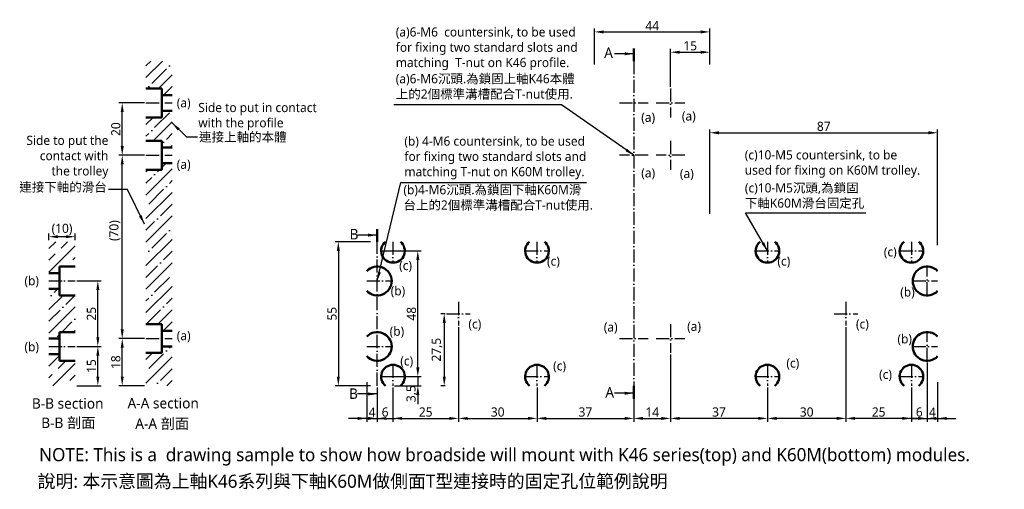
# Model space of a CAD drawing. Header units: millimetres. Extents: x 348 to 724, y 221 to 400.
import ezdxf

# ---------------------------------------------------------------- set-up
doc = ezdxf.new("R2010")
doc.units = ezdxf.units.MM
doc.linetypes.add('中心線5', pattern=[7.2, 5, -1, 0.2, -1])
doc.layers.add('中心線', color=5, linetype='中心線5', plot=False)
doc.layers.add('標註線', color=3, linetype='Continuous', plot=False)
doc.layers.add('外框線', color=7, linetype='Continuous', lineweight=50, plot=False)
doc.styles.get("Standard").update_dxf_attribs({"font": 'msjh.ttf'})
doc.dimstyles.new('ISO-25', dxfattribs={"dimtxt": 3.5, "dimasz": 3.5, "dimexe": 1.25, "dimexo": 0.625, "dimtad": 1, "dimdec": 8, "dimtxsty": 'Standard', "dimcen": 2.5, "dimadec": 0, "dimazin": 0, "dimtfac": 1, "dimtdec": 8, "dimtmove": 0, "dimatfit": 3, "dimfxl": 0, "dimarcsym": 0})

# ---------------------------------------------------------------- blocks, each defined once
blk = doc.blocks.new('*D1')
at = {"layer": 'Defpoints', "color": 0}
for p in [(369.25, 275.63), (377.93, 275.63), (369.25, 260.63)]:
    blk.add_point(p, dxfattribs=at)
at = {"layer": '標註線', "color": 0, "lineweight": -2}
for p, q in [((369.87, 275.63), (379.18, 275.63)), ((377.93, 264.13), (377.93, 272.13)), ((369.87, 260.63), (379.18, 260.63))]:
    blk.add_line(p, q, dxfattribs=at)
at = {"layer": '標註線', "color": 0}
for points in [[(377.35, 272.13), (378.51, 272.13), (377.93, 275.63)], [(377.35, 264.13), (378.51, 264.13), (377.93, 260.63)]]:
    blk.add_solid(points, dxfattribs=at)
at = {"layer": '標註線', "color": 0, "insert": (375.49, 268.13), "char_height": 3.5, "attachment_point": 5, "rotation": 90}
blk.add_mtext('15', dxfattribs=at)
blk = doc.blocks.new('*D2')
at = {"layer": 'Defpoints', "color": 0}
for p in [(369.25, 300.63), (377.93, 300.63), (369.25, 275.63)]:
    blk.add_point(p, dxfattribs=at)
at = {"layer": '標註線', "color": 0, "lineweight": -2}
for p, q in [((369.87, 300.63), (379.18, 300.63)), ((377.93, 279.13), (377.93, 297.13)), ((369.87, 275.63), (379.18, 275.63))]:
    blk.add_line(p, q, dxfattribs=at)
at = {"layer": '標註線', "color": 0}
for points in [[(377.35, 297.13), (378.51, 297.13), (377.93, 300.63)], [(377.35, 279.13), (378.51, 279.13), (377.93, 275.63)]]:
    blk.add_solid(points, dxfattribs=at)
at = {"layer": '標註線', "color": 0, "insert": (375.5, 288.13), "char_height": 3.5, "attachment_point": 5, "rotation": 90}
blk.add_mtext('25', dxfattribs=at)
blk = doc.blocks.new('*D3')
at = {"layer": 'Defpoints', "color": 0}
for p in [(359.25, 317.55), (359.25, 315.63), (369.25, 315.63)]:
    blk.add_point(p, dxfattribs=at)
at = {"layer": '標註線', "color": 0, "lineweight": -2}
for p, q in [((359.25, 316.26), (359.25, 318.8)), ((365.75, 317.55), (362.75, 317.55)), ((369.25, 316.26), (369.25, 318.8))]:
    blk.add_line(p, q, dxfattribs=at)
at = {"layer": '標註線', "color": 0}
for points in [[(362.75, 318.13), (362.75, 316.96), (359.25, 317.55)], [(365.75, 318.13), (365.75, 316.96), (369.25, 317.55)]]:
    blk.add_solid(points, dxfattribs=at)
at = {"layer": '標註線', "color": 0, "insert": (364.25, 320.36), "char_height": 3.5, "attachment_point": 5}
blk.add_mtext('(10)', dxfattribs=at)
blk = doc.blocks.new('*D4')
at = {"layer": 'Defpoints', "color": 0}
for p in [(482.65, 315.63), (469.78, 260.63), (482.65, 260.63)]:
    blk.add_point(p, dxfattribs=at)
at = {"layer": '標註線', "color": 0, "lineweight": -2}
for p, q in [((482.02, 315.63), (468.53, 315.63)), ((469.78, 312.13), (469.78, 264.13)), ((482.02, 260.63), (468.53, 260.63))]:
    blk.add_line(p, q, dxfattribs=at)
at = {"layer": '標註線', "color": 0}
for points in [[(469.19, 312.13), (470.36, 312.13), (469.78, 315.63)], [(469.19, 264.13), (470.36, 264.13), (469.78, 260.63)]]:
    blk.add_solid(points, dxfattribs=at)
at = {"layer": '標註線', "color": 0, "insert": (467.37, 288.13), "char_height": 3.5, "attachment_point": 5, "rotation": 90}
blk.add_mtext('55', dxfattribs=at)
blk = doc.blocks.new('*D5')
at = {"layer": 'Defpoints', "color": 0}
for p in [(480.65, 262.63), (484.65, 260.63), (484.65, 248.15)]:
    blk.add_point(p, dxfattribs=at)
at = {"layer": '標註線', "color": 0, "lineweight": -2}
for p, q in [((480.65, 262.01), (480.65, 246.9)), ((484.65, 260.01), (484.65, 246.9)), ((477.15, 248.15), (473.65, 248.15)), ((480.65, 248.15), (484.65, 248.15)), ((488.15, 248.15), (491.65, 248.15))]:
    blk.add_line(p, q, dxfattribs=at)
at = {"layer": '標註線', "color": 0}
for points in [[(477.15, 248.73), (477.15, 247.57), (480.65, 248.15)], [(488.15, 248.73), (488.15, 247.57), (484.65, 248.15)]]:
    blk.add_solid(points, dxfattribs=at)
at = {"layer": '標註線', "color": 0, "insert": (482.65, 250.53), "char_height": 3.5, "attachment_point": 5}
blk.add_mtext('4', dxfattribs=at)
blk = doc.blocks.new('*D6')
at = {"layer": 'Defpoints', "color": 0}
for p in [(698.65, 357.25), (611.65, 325.63), (698.65, 313.63)]:
    blk.add_point(p, dxfattribs=at)
at = {"layer": '標註線', "color": 0, "lineweight": -2}
for p, q in [((611.65, 326.26), (611.65, 358.5)), ((615.15, 357.25), (695.15, 357.25)), ((698.65, 314.26), (698.65, 358.5))]:
    blk.add_line(p, q, dxfattribs=at)
at = {"layer": '標註線', "color": 0}
for points in [[(615.15, 357.83), (615.15, 356.66), (611.65, 357.25)], [(695.15, 357.83), (695.15, 356.66), (698.65, 357.25)]]:
    blk.add_solid(points, dxfattribs=at)
at = {"layer": '標註線', "color": 0, "insert": (655.15, 359.68), "char_height": 3.5, "attachment_point": 5}
blk.add_mtext('87', dxfattribs=at)
blk = doc.blocks.new('*D7')
at = {"layer": 'Defpoints', "color": 0}
for p in [(582.65, 260.63), (596.65, 260.63), (596.65, 248.15)]:
    blk.add_point(p, dxfattribs=at)
at = {"layer": '標註線', "color": 0, "lineweight": -2}
for p, q in [((582.65, 260.01), (582.65, 246.9)), ((596.65, 260.01), (596.65, 246.9)), ((586.15, 248.15), (593.15, 248.15))]:
    blk.add_line(p, q, dxfattribs=at)
at = {"layer": '標註線', "color": 0}
for points in [[(586.15, 248.73), (586.15, 247.57), (582.65, 248.15)], [(593.15, 248.73), (593.15, 247.57), (596.65, 248.15)]]:
    blk.add_solid(points, dxfattribs=at)
at = {"layer": '標註線', "color": 0, "insert": (589.65, 250.57), "char_height": 3.5, "attachment_point": 5}
blk.add_mtext('14', dxfattribs=at)
blk = doc.blocks.new('*D8')
at = {"layer": 'Defpoints', "color": 0}
for p in [(694.65, 270.13), (698.65, 262.63), (698.65, 248.15)]:
    blk.add_point(p, dxfattribs=at)
at = {"layer": '標註線', "color": 0, "lineweight": -2}
for p, q in [((694.65, 269.51), (694.65, 246.9)), ((698.65, 262.01), (698.65, 246.9)), ((691.15, 248.15), (687.65, 248.15)), ((694.65, 248.15), (698.65, 248.15)), ((702.15, 248.15), (705.65, 248.15))]:
    blk.add_line(p, q, dxfattribs=at)
at = {"layer": '標註線', "color": 0}
for points in [[(691.15, 248.73), (691.15, 247.57), (694.65, 248.15)], [(702.15, 248.73), (702.15, 247.57), (698.65, 248.15)]]:
    blk.add_solid(points, dxfattribs=at)
at = {"layer": '標註線', "color": 0, "insert": (696.65, 250.53), "char_height": 3.5, "attachment_point": 5}
blk.add_mtext('4', dxfattribs=at)
blk = doc.blocks.new('*D9')
at = {"layer": 'Defpoints', "color": 0}
for p in [(387.24, 278.63), (396.31, 278.63), (396.31, 260.63)]:
    blk.add_point(p, dxfattribs=at)
at = {"layer": '標註線', "color": 0, "lineweight": -2}
for p, q in [((395.69, 278.63), (385.99, 278.63)), ((387.24, 264.13), (387.24, 275.13)), ((395.69, 260.63), (385.99, 260.63))]:
    blk.add_line(p, q, dxfattribs=at)
at = {"layer": '標註線', "color": 0}
for points in [[(386.66, 275.13), (387.83, 275.13), (387.24, 278.63)], [(386.66, 264.13), (387.83, 264.13), (387.24, 260.63)]]:
    blk.add_solid(points, dxfattribs=at)
at = {"layer": '標註線', "color": 0, "insert": (384.8, 269.63), "char_height": 3.5, "attachment_point": 5, "rotation": 90}
blk.add_mtext('18', dxfattribs=at)
blk = doc.blocks.new('*D10')
at = {"layer": 'Defpoints', "color": 0}
for p in [(387.24, 348.63), (396.31, 348.63), (396.31, 278.63)]:
    blk.add_point(p, dxfattribs=at)
at = {"layer": '標註線', "color": 0, "lineweight": -2}
for p, q in [((395.69, 348.63), (385.99, 348.63)), ((387.24, 282.13), (387.24, 345.13)), ((395.69, 278.63), (385.99, 278.63))]:
    blk.add_line(p, q, dxfattribs=at)
at = {"layer": '標註線', "color": 0}
for points in [[(386.66, 345.13), (387.83, 345.13), (387.24, 348.63)], [(386.66, 282.13), (387.83, 282.13), (387.24, 278.63)]]:
    blk.add_solid(points, dxfattribs=at)
at = {"layer": '標註線', "color": 0, "insert": (384.44, 319.88), "char_height": 3.5, "attachment_point": 5, "rotation": 90}
blk.add_mtext('(70)', dxfattribs=at)
blk = doc.blocks.new('*D11')
at = {"layer": 'Defpoints', "color": 0}
for p in [(387.24, 368.63), (396.31, 368.63), (396.31, 348.63)]:
    blk.add_point(p, dxfattribs=at)
at = {"layer": '標註線', "color": 0, "lineweight": -2}
for p, q in [((395.69, 368.63), (385.99, 368.63)), ((387.24, 352.13), (387.24, 365.13)), ((395.69, 348.63), (385.99, 348.63))]:
    blk.add_line(p, q, dxfattribs=at)
at = {"layer": '標註線', "color": 0}
for points in [[(386.66, 365.13), (387.83, 365.13), (387.24, 368.63)], [(386.66, 352.13), (387.83, 352.13), (387.24, 348.63)]]:
    blk.add_solid(points, dxfattribs=at)
at = {"layer": '標註線', "color": 0, "insert": (384.81, 358.63), "char_height": 3.5, "attachment_point": 5, "rotation": 90}
blk.add_mtext('20', dxfattribs=at)
blk = doc.blocks.new('*D12')
at = {"layer": 'Defpoints', "color": 0}
for p in [(611.65, 388.01), (611.65, 382.63), (596.65, 374.13)]:
    blk.add_point(p, dxfattribs=at)
at = {"layer": '標註線', "color": 0, "lineweight": -2}
for p, q in [((596.65, 374.76), (596.65, 389.26)), ((600.15, 388.01), (608.15, 388.01)), ((611.65, 383.26), (611.65, 389.26))]:
    blk.add_line(p, q, dxfattribs=at)
at = {"layer": '標註線', "color": 0}
for points in [[(600.15, 388.59), (600.15, 387.43), (596.65, 388.01)], [(608.15, 388.59), (608.15, 387.43), (611.65, 388.01)]]:
    blk.add_solid(points, dxfattribs=at)
at = {"layer": '標註線', "color": 0, "insert": (604.15, 390.45), "char_height": 3.5, "attachment_point": 5}
blk.add_mtext('15', dxfattribs=at)
blk = doc.blocks.new('*D15')
at = {"layer": 'Defpoints', "color": 0}
for p in [(515.65, 283.63), (490.65, 260.63), (515.65, 248.15)]:
    blk.add_point(p, dxfattribs=at)
at = {"layer": '標註線', "color": 0, "lineweight": -2}
for p, q in [((515.65, 283.01), (515.65, 246.9)), ((490.65, 260.01), (490.65, 246.9)), ((494.15, 248.15), (512.15, 248.15))]:
    blk.add_line(p, q, dxfattribs=at)
at = {"layer": '標註線', "color": 0}
for points in [[(494.15, 248.73), (494.15, 247.57), (490.65, 248.15)], [(512.15, 248.73), (512.15, 247.57), (515.65, 248.15)]]:
    blk.add_solid(points, dxfattribs=at)
at = {"layer": '標註線', "color": 0, "insert": (503.15, 250.58), "char_height": 3.5, "attachment_point": 5}
blk.add_mtext('25', dxfattribs=at)
blk = doc.blocks.new('*D18')
at = {"layer": 'Defpoints', "color": 0}
for p in [(663.65, 283.63), (688.65, 260.63), (663.65, 248.15)]:
    blk.add_point(p, dxfattribs=at)
at = {"layer": '標註線', "color": 0, "lineweight": -2}
for p, q in [((663.65, 283.01), (663.65, 246.9)), ((688.65, 260.01), (688.65, 246.9)), ((685.15, 248.15), (667.15, 248.15))]:
    blk.add_line(p, q, dxfattribs=at)
at = {"layer": '標註線', "color": 0}
for points in [[(667.15, 248.73), (667.15, 247.57), (663.65, 248.15)], [(685.15, 248.73), (685.15, 247.57), (688.65, 248.15)]]:
    blk.add_solid(points, dxfattribs=at)
at = {"layer": '標註線', "color": 0, "insert": (676.15, 250.58), "char_height": 3.5, "attachment_point": 5}
blk.add_mtext('25', dxfattribs=at)
blk = doc.blocks.new('*D19')
at = {"layer": 'Defpoints', "color": 0}
for p in [(490.65, 312.13), (500.13, 312.13), (490.65, 264.13)]:
    blk.add_point(p, dxfattribs=at)
at = {"layer": '標註線', "color": 0, "lineweight": -2}
for p, q in [((491.27, 312.13), (501.38, 312.13)), ((500.13, 267.63), (500.13, 308.63)), ((491.27, 264.13), (501.38, 264.13))]:
    blk.add_line(p, q, dxfattribs=at)
at = {"layer": '標註線', "color": 0}
for points in [[(499.55, 308.63), (500.72, 308.63), (500.13, 312.13)], [(499.55, 267.63), (500.72, 267.63), (500.13, 264.13)]]:
    blk.add_solid(points, dxfattribs=at)
at = {"layer": '標註線', "color": 0, "insert": (497.7, 288.13), "char_height": 3.5, "attachment_point": 5, "rotation": 90}
blk.add_mtext('48', dxfattribs=at)
blk = doc.blocks.new('*D21')
at = {"layer": 'Defpoints', "color": 0}
for p in [(515.65, 283.63), (545.65, 260.63), (545.65, 248.15)]:
    blk.add_point(p, dxfattribs=at)
at = {"layer": '標註線', "color": 0, "lineweight": -2}
for p, q in [((515.65, 283.01), (515.65, 246.9)), ((545.65, 260.01), (545.65, 246.9)), ((519.15, 248.15), (542.15, 248.15))]:
    blk.add_line(p, q, dxfattribs=at)
at = {"layer": '標註線', "color": 0}
for points in [[(519.15, 248.73), (519.15, 247.57), (515.65, 248.15)], [(542.15, 248.73), (542.15, 247.57), (545.65, 248.15)]]:
    blk.add_solid(points, dxfattribs=at)
at = {"layer": '標註線', "color": 0, "insert": (530.65, 250.58), "char_height": 3.5, "attachment_point": 5}
blk.add_mtext('30', dxfattribs=at)
blk = doc.blocks.new('*D22')
at = {"layer": 'Defpoints', "color": 0}
for p in [(545.65, 260.63), (582.65, 260.63), (582.65, 248.15)]:
    blk.add_point(p, dxfattribs=at)
at = {"layer": '標註線', "color": 0, "lineweight": -2}
for p, q in [((545.65, 260.01), (545.65, 246.9)), ((582.65, 260.01), (582.65, 246.9)), ((549.15, 248.15), (579.15, 248.15))]:
    blk.add_line(p, q, dxfattribs=at)
at = {"layer": '標註線', "color": 0}
for points in [[(549.15, 248.73), (549.15, 247.57), (545.65, 248.15)], [(579.15, 248.73), (579.15, 247.57), (582.65, 248.15)]]:
    blk.add_solid(points, dxfattribs=at)
at = {"layer": '標註線', "color": 0, "insert": (564.15, 250.58), "char_height": 3.5, "attachment_point": 5}
blk.add_mtext('37', dxfattribs=at)
blk = doc.blocks.new('*D23')
at = {"layer": 'Defpoints', "color": 0}
for p in [(663.65, 283.63), (633.65, 260.63), (633.65, 248.15)]:
    blk.add_point(p, dxfattribs=at)
at = {"layer": '標註線', "color": 0, "lineweight": -2}
for p, q in [((663.65, 283.01), (663.65, 246.9)), ((633.65, 260.01), (633.65, 246.9)), ((660.15, 248.15), (637.15, 248.15))]:
    blk.add_line(p, q, dxfattribs=at)
at = {"layer": '標註線', "color": 0}
for points in [[(637.15, 248.73), (637.15, 247.57), (633.65, 248.15)], [(660.15, 248.73), (660.15, 247.57), (663.65, 248.15)]]:
    blk.add_solid(points, dxfattribs=at)
at = {"layer": '標註線', "color": 0, "insert": (648.65, 250.58), "char_height": 3.5, "attachment_point": 5}
blk.add_mtext('30', dxfattribs=at)
blk = doc.blocks.new('*D24')
at = {"layer": 'Defpoints', "color": 0}
for p in [(596.65, 273.13), (633.65, 260.63), (596.65, 248.15)]:
    blk.add_point(p, dxfattribs=at)
at = {"layer": '標註線', "color": 0, "lineweight": -2}
for p, q in [((596.65, 272.51), (596.65, 246.9)), ((633.65, 260.01), (633.65, 246.9)), ((630.15, 248.15), (600.15, 248.15))]:
    blk.add_line(p, q, dxfattribs=at)
at = {"layer": '標註線', "color": 0}
for points in [[(600.15, 248.73), (600.15, 247.57), (596.65, 248.15)], [(630.15, 248.73), (630.15, 247.57), (633.65, 248.15)]]:
    blk.add_solid(points, dxfattribs=at)
at = {"layer": '標註線', "color": 0, "insert": (615.15, 250.58), "char_height": 3.5, "attachment_point": 5}
blk.add_mtext('37', dxfattribs=at)
blk = doc.blocks.new('*D26')
at = {"layer": 'Defpoints', "color": 0}
for p in [(490.65, 264.13), (490.65, 260.63), (500.13, 260.63)]:
    blk.add_point(p, dxfattribs=at)
at = {"layer": '標註線', "color": 0, "lineweight": -2}
for p, q in [((500.13, 267.63), (500.13, 271.13)), ((491.27, 264.13), (501.38, 264.13)), ((500.13, 264.13), (500.13, 260.63)), ((491.27, 260.63), (501.38, 260.63)), ((500.13, 257.13), (500.13, 253.63))]:
    blk.add_line(p, q, dxfattribs=at)
at = {"layer": '標註線', "color": 0}
for points in [[(499.55, 267.63), (500.72, 267.63), (500.13, 264.13)], [(499.55, 257.13), (500.72, 257.13), (500.13, 260.63)]]:
    blk.add_solid(points, dxfattribs=at)
at = {"layer": '標註線', "color": 0, "insert": (497.83, 257.6), "char_height": 3.5, "attachment_point": 5, "rotation": 90}
blk.add_mtext('3,5', dxfattribs=at)
blk = doc.blocks.new('*D27')
at = {"layer": 'Defpoints', "color": 0}
for p in [(611.65, 395.76), (567.65, 382.63), (611.65, 382.63)]:
    blk.add_point(p, dxfattribs=at)
at = {"layer": '標註線', "color": 0, "lineweight": -2}
for p, q in [((567.65, 383.26), (567.65, 397.01)), ((571.15, 395.76), (608.15, 395.76)), ((611.65, 383.26), (611.65, 397.01))]:
    blk.add_line(p, q, dxfattribs=at)
at = {"layer": '標註線', "color": 0}
for points in [[(571.15, 396.34), (571.15, 395.18), (567.65, 395.76)], [(608.15, 396.34), (608.15, 395.18), (611.65, 395.76)]]:
    blk.add_solid(points, dxfattribs=at)
at = {"layer": '標註線', "color": 0, "insert": (589.65, 398.13), "char_height": 3.5, "attachment_point": 5}
blk.add_mtext('44', dxfattribs=at)
blk = doc.blocks.new('*D32')
at = {"layer": 'Defpoints', "color": 0}
for p in [(511.15, 288.13), (510.22, 260.63), (511.15, 260.63)]:
    blk.add_point(p, dxfattribs=at)
at = {"layer": '標註線', "color": 0, "lineweight": -2}
for p, q in [((510.52, 288.13), (508.97, 288.13)), ((510.22, 284.63), (510.22, 264.13)), ((510.52, 260.63), (508.97, 260.63))]:
    blk.add_line(p, q, dxfattribs=at)
at = {"layer": '標註線', "color": 0}
for points in [[(509.64, 284.63), (510.81, 284.63), (510.22, 288.13)], [(509.64, 264.13), (510.81, 264.13), (510.22, 260.63)]]:
    blk.add_solid(points, dxfattribs=at)
at = {"layer": '標註線', "color": 0, "insert": (507.49, 274.38), "char_height": 3.5, "attachment_point": 5, "rotation": 90}
blk.add_mtext('27,5', dxfattribs=at)
blk = doc.blocks.new('*D34')
at = {"layer": 'Defpoints', "color": 0}
for p in [(694.65, 270.13), (688.65, 260.63), (694.65, 248.15)]:
    blk.add_point(p, dxfattribs=at)
at = {"layer": '標註線', "color": 0, "lineweight": -2}
for p, q in [((694.65, 269.51), (694.65, 246.9)), ((688.65, 260.01), (688.65, 246.9)), ((685.15, 248.15), (681.65, 248.15)), ((688.65, 248.15), (694.65, 248.15)), ((698.15, 248.15), (701.65, 248.15))]:
    blk.add_line(p, q, dxfattribs=at)
at = {"layer": '標註線', "color": 0}
for points in [[(685.15, 248.73), (685.15, 247.57), (688.65, 248.15)], [(698.15, 248.73), (698.15, 247.57), (694.65, 248.15)]]:
    blk.add_solid(points, dxfattribs=at)
at = {"layer": '標註線', "color": 0, "insert": (691.65, 250.58), "char_height": 3.5, "attachment_point": 5}
blk.add_mtext('6', dxfattribs=at)
blk = doc.blocks.new('*D35')
at = {"layer": 'Defpoints', "color": 0}
for p in [(484.65, 260.63), (490.65, 260.63), (490.65, 248.15)]:
    blk.add_point(p, dxfattribs=at)
at = {"layer": '標註線', "color": 0, "lineweight": -2}
for p, q in [((484.65, 260.01), (484.65, 246.9)), ((490.65, 260.01), (490.65, 246.9)), ((481.15, 248.15), (477.65, 248.15)), ((484.65, 248.15), (490.65, 248.15)), ((494.15, 248.15), (497.65, 248.15))]:
    blk.add_line(p, q, dxfattribs=at)
at = {"layer": '標註線', "color": 0}
for points in [[(481.15, 248.73), (481.15, 247.57), (484.65, 248.15)], [(494.15, 248.73), (494.15, 247.57), (490.65, 248.15)]]:
    blk.add_solid(points, dxfattribs=at)
at = {"layer": '標註線', "color": 0, "insert": (487.65, 250.58), "char_height": 3.5, "attachment_point": 5}
blk.add_mtext('6', dxfattribs=at)

msp = doc.modelspace()

# ---------------------------------------------------------------- hatches: boundary and pattern name
h = msp.add_hatch()
h.set_pattern_fill('ANSI35', color=256, style=0)
h.paths.add_polyline_path([(406.31363525, 275.63406757), (402.31363525, 275.63406757), (402.31363525, 273.13406757), (396.31363525, 273.13406757), (396.31363525, 260.63406757), (406.31363525, 260.63406757)])
h.paths.add_polyline_path([(406.31363525, 345.63406757), (402.31363525, 345.63406757), (402.31363525, 343.13406757), (396.31363525, 343.13406757), (396.31363525, 284.13406757), (402.31363525, 284.13406757), (402.31363525, 281.63406757), (406.31363525, 281.63406757)])
h.paths.add_polyline_path([(406.31363525, 365.63406757), (402.31363525, 365.63406757), (402.31363525, 363.13406757), (396.31363525, 363.13406757), (396.31363525, 354.13406757), (402.31363525, 354.13406757), (402.31363525, 351.63406757), (406.31363525, 351.63406757)])
h.paths.add_polyline_path([(406.31363525, 384.63406757), (396.31363525, 384.63406757), (396.31363525, 374.13406757), (402.31363525, 374.13406757), (402.31363525, 371.63406757), (406.31363525, 371.63406757)])
h = msp.add_hatch()
h.set_pattern_fill('ANSI35', color=256, style=0)
h.set_pattern_definition([(45, (173.7716, 23.417), (-4.49013, 4.49013), []), (45, (178.262, 23.417), (-4.49013, 4.49013), [7.9375, -1.5875, 0, -1.5875])])
h.paths.add_polyline_path([(369.24724133, 281.13406757), (369.24724133, 295.13406757), (363.24724133, 295.13406757), (363.24724133, 297.63406757), (359.24724133, 297.63406757), (359.24724133, 278.63406757), (363.24724133, 278.63406757), (363.24724133, 281.13406757)])

# ---------------------------------------------------------------- linework, layer by layer
for p, q in [((359.24724133, 313.03894259), (361.84236632, 315.63406757)), ((359.24724133, 304.05868647), (369.24724133, 314.05868647)), ((363.88486097, 313.18643222), (366.33249632, 315.63406757)), ((359.24724133, 308.54881259), (361.63979694, 310.94136819)), ((362.76232895, 312.06390021), (362.76232895, 312.06390021)), ((368.37498903, 308.69630416), (369.24724133, 309.56855647)), ((365.81275244, 306.13406757), (366.129925, 306.45124013)), ((367.25245701, 307.57377215), (367.25245701, 307.57377215)), ((359.24724133, 272.6277881), (359.2535208, 272.63406757)), ((359.24724133, 268.13766198), (363.24724133, 272.13766198)), ((360.72390304, 260.63406757), (369.24724133, 269.15740586)), ((362.76232895, 267.1626196), (365.73377692, 270.13406757)), ((359.24724133, 263.64753198), (360.51726492, 264.91755557)), ((361.63979694, 266.04008759), (361.63979694, 266.04008759)), ((367.25245701, 262.67249154), (369.24724133, 264.66727586)), ((366.129925, 261.54995953), (366.129925, 261.54995953))]:
    msp.add_line(p, q)
at = {"lineweight": 50}
for centre, start, end in [((484.64803058, 300.63406757), 223.3417582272, 136.6582417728), ((694.64803058, 300.63406757), 43.3417582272, 316.6582417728), ((484.64803058, 275.63406757), 223.3417582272, 136.6582417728), ((694.64803058, 275.63406757), 43.3417582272, 316.6582417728)]:
    msp.add_arc(centre, 5.5, start, end, dxfattribs=at)
at = {"layer": '中心線'}
for p, q in [((582.64803058, 384.63406757), (582.64803058, 260.63406757)), ((596.64803058, 374.13406757), (596.64803058, 363.13406757)), ((396.31363525, 368.63406757), (406.31363525, 368.63406757)), ((577.14803058, 368.63406757), (588.14803058, 368.63406757)), ((591.14803058, 368.63406757), (602.14803058, 368.63406757)), ((596.64803058, 354.13406757), (596.64803058, 343.13406757)), ((396.31363525, 348.63406757), (406.31363525, 348.63406757)), ((588.14803058, 348.63406757), (577.14803058, 348.63406757)), ((602.14803058, 348.63406757), (591.14803058, 348.63406757)), ((484.64803058, 260.63406757), (484.64803058, 315.63406757)), ((486.14803058, 312.13406757), (495.14803058, 312.13406757)), ((490.64803058, 315.63406757), (490.64803058, 307.63406757)), ((541.14803058, 312.13406757), (550.14803058, 312.13406757)), ((545.64803058, 315.63406757), (545.64803058, 307.63406757)), ((629.14803058, 312.13406757), (638.14803058, 312.13406757)), ((633.64803058, 315.63406757), (633.64803058, 307.63406757)), ((684.14803058, 312.13406757), (693.14803058, 312.13406757)), ((688.64803058, 315.63406757), (688.64803058, 307.63406757)), ((694.64803058, 295.13406757), (694.64803058, 306.13406757)), ((359.24724133, 300.63406757), (369.24724133, 300.63406757)), ((480.64803058, 300.63406757), (490.14803058, 300.63406757)), ((689.14803058, 300.63406757), (698.64803058, 300.63406757)), ((515.64803058, 292.63406757), (515.64803058, 283.63406757)), ((663.64803058, 292.63406757), (663.64803058, 283.63406757)), ((511.14803058, 288.13406757), (520.14803058, 288.13406757)), ((659.14803058, 288.13406757), (668.14803058, 288.13406757)), ((596.64803058, 284.13406757), (596.64803058, 273.13406757)), ((396.31363525, 278.63406757), (406.31363525, 278.63406757)), ((577.14803058, 278.63406757), (588.14803058, 278.63406757)), ((591.14803058, 278.63406757), (602.14803058, 278.63406757)), ((694.64803058, 270.13406757), (694.64803058, 281.13406757)), ((359.24724133, 275.63406757), (369.24724133, 275.63406757)), ((480.64803058, 275.63406757), (490.14803058, 275.63406757)), ((689.14803058, 275.63406757), (698.64803058, 275.63406757)), ((490.64803058, 268.63406757), (490.64803058, 260.63406757)), ((545.64803058, 268.63406757), (545.64803058, 260.63406757)), ((633.64803058, 268.63406757), (633.64803058, 260.63406757)), ((688.64803058, 268.63406757), (688.64803058, 260.63406757)), ((486.14803058, 264.13406757), (495.14803058, 264.13406757)), ((541.14803058, 264.13406757), (550.14803058, 264.13406757)), ((629.14803058, 264.13406757), (638.14803058, 264.13406757)), ((684.14803058, 264.13406757), (693.14803058, 264.13406757))]:
    msp.add_line(p, q, dxfattribs=at)
at = {"layer": '外框線'}
for p, q in [((396.31363525, 374.13406757), (402.31363525, 374.13406757)), ((402.31363525, 374.13406757), (402.31363525, 363.13406757)), ((402.31363525, 371.63406757), (406.31363525, 371.63406757)), ((402.31363525, 365.63406757), (406.31363525, 365.63406757)), ((396.31363525, 363.13406757), (402.31363525, 363.13406757)), ((396.31363525, 354.13406757), (402.31363525, 354.13406757)), ((402.31363525, 354.13406757), (402.31363525, 343.13406757)), ((402.31363525, 351.63406757), (406.31363525, 351.63406757)), ((396.31363525, 343.13406757), (402.31363525, 343.13406757)), ((402.31363525, 345.63406757), (406.31363525, 345.63406757)), ((396.31363525, 284.13406757), (402.31363525, 284.13406757)), ((402.31363525, 284.13406757), (402.31363525, 273.13406757)), ((402.31363525, 281.63406757), (406.31363525, 281.63406757)), ((402.31363525, 275.63406757), (406.31363525, 275.63406757)), ((396.31363525, 273.13406757), (402.31363525, 273.13406757))]:
    msp.add_line(p, q, dxfattribs=at)
at = {"layer": '外框線', "lineweight": 50}
for p, q in [((363.24724133, 295.13406757), (363.24724133, 306.13406757)), ((363.24724133, 306.13406757), (369.24724133, 306.13406757)), ((359.24724133, 303.63406757), (363.24724133, 303.63406757)), ((359.24724133, 297.63406757), (363.24724133, 297.63406757)), ((363.24724133, 295.13406757), (369.24724133, 295.13406757)), ((359.24724133, 278.63406757), (363.24724133, 278.63406757)), ((363.24724133, 270.13406757), (363.24724133, 281.13406757)), ((363.24724133, 281.13406757), (369.24724133, 281.13406757)), ((359.24724133, 272.63406757), (363.24724133, 272.63406757)), ((363.24724133, 270.13406757), (369.24724133, 270.13406757))]:
    msp.add_line(p, q, dxfattribs=at)
at = {"layer": '外框線'}
for centre, start, end in [((490.64803058, 312.13406757), 128.942441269, 51.057558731), ((545.64803058, 312.13406757), 128.942441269, 51.057558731), ((633.64803058, 312.13406757), 128.942441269, 51.057558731), ((688.64803058, 312.13406757), 128.942441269, 51.057558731), ((490.64803058, 264.13406757), 308.942441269, 231.057558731), ((545.64803058, 264.13406757), 308.942441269, 231.057558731), ((633.64803058, 264.13406757), 308.942441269, 231.057558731), ((688.64803058, 264.13406757), 308.942441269, 231.057558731)]:
    msp.add_arc(centre, 4.5, start, end, dxfattribs=at)
at = {"layer": '標註線', "lineweight": 50}
for p, q in [((582.64803058, 384.63406757), (582.64803058, 389.46960698)), ((484.64803058, 315.63406757), (484.64803058, 320.43277144))]:
    msp.add_line(p, q, dxfattribs=at)
at = {"layer": '標註線', "linetype": '中心線5', "lineweight": 50}
msp.add_line((582.64803058, 260.63406757), (582.64803058, 255.48396502), dxfattribs=at)

# ---------------------------------------------------------------- texts
for s, insert, char_height, attachment_point in [('(a)6-M6  countersink, to be used\\Pfor fixing two standard slots and\\Pmatching  T-nut on K46 profile.', (491.71742857, 397.4991371), 3.5, 1), ('Side to put in contact\\Pwith the profile', (416.29204402, 368.63619865), 3.5, 1), ('Side to put the\\Pcontact with\\Pthe trolley', (381.96125294, 339.75243831), 3.5, 9), ('(b) 4-M6 countersink, to be used\\Pfor fixing two standard slots and\\Pmatching T-nut on K60M trolley.', (494.99856527, 355.80402334), 3.5, 1), ('(c)10-M5 countersink, to be\\Pused for fixing on K60M trolley.', (625.00151771, 350.55819511), 3.5, 1), ('NOTE: This is a  drawing sample to show how broadside will mount with K46 series(top) and K60M(bottom) modules.', (355.50218125, 236.81097169), 5, 1)]:
    msp.add_mtext(s, dxfattribs=dict(insert=insert, char_height=char_height, attachment_point=attachment_point))
at = {"linetype": '中心線5', "lineweight": 50, "char_height": 4, "width": 2.486899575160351e-14, "attachment_point": 1}
for s, insert in [('B-B section', (352.74302172, 255.85605973)), ('A-A section', (389.27902772, 255.9698669))]:
    msp.add_mtext(s, dxfattribs=dict(at, insert=insert))
at = {"layer": '標註線', "linetype": '中心線5', "lineweight": 50, "char_height": 4, "attachment_point": 1}
for s, insert in [('A', (571.30932398, 389.8306315)), ('B', (474.08105655, 320.51072901)), ('B', (473.8648805, 259.60914762)), ('A', (571.74930026, 260.10997014))]:
    msp.add_mtext(s, dxfattribs=dict(at, insert=insert))
at = {"layer": '標註線'}
for s, insert, char_height, attachment_point in [('(a)6-M6沉頭.為鎖固上軸K46本體\\P上的2個標準溝槽配合T-nut使用.', (491.70826232, 379.6283373), 3.5, 1), ('(a)', (408.0710237, 370.44605284), 3.5, 1), ('(a)', (585.4580319, 364.89688593), 3.5, 1), ('(a)', (600.98272656, 365.40135549), 3.5, 1), ('連接上軸的本體', (416.58017508, 357.38381387), 3.5, 1), ('(a)', (408.0710237, 346.9629736), 3.5, 1), ('(a)', (585.4580319, 343.69128027), 3.5, 1), ('(a)', (600.22568333, 343.43904549), 3.5, 1), ('連接下軸的滑台', (381.33625294, 334.33033896), 3.5, 9), ('(c)10-M5沉頭,為鎖固\\P下軸K60M滑台固定孔', (625.04553068, 337.9566587), 3.5, 1), ('(b)4-M6沉頭.為鎖固下軸K60M滑\\P台上的2個標準溝槽配合T-nut使用.', (494.63902377, 337.23613628), 3.5, 1), ('(c)', (678.10691265, 313.51839189), 3.5, 1), ('(c)', (492.99939342, 308.29725994), 3.5, 1), ('(c)', (549.46042406, 309.9788131), 3.5, 1), ('(c)', (637.46042406, 309.9788131), 3.5, 1), ('(b)', (349.9159677, 302.49851046), 3.5, 1), ('(b)', (489.76964478, 298.62930623), 3.5, 1), ('(b)', (684.37799292, 298.19063644), 3.5, 1), ('(c)', (519.46042406, 285.9788131), 3.5, 1), ('(c)', (667.46042406, 285.9788131), 3.5, 1), ('(b)', (489.379418, 283.20255455), 3.5, 1), ('(a)', (571.1527471, 284.81538928), 3.5, 1), ('(a)', (603.00594133, 285.06762463), 3.5, 1), ('(a)', (408.0710237, 281.52976595), 3.5, 1), ('(b)', (683.32022065, 280.29566995), 3.5, 1), ('(b)', (349.9159677, 277.27502598), 3.5, 1), ('(c)', (493.42734342, 271.85690003), 3.5, 1), ('(c)', (640.8846009, 271.04883306), 3.5, 1), ('(c)', (551.81696762, 269.98050736), 3.5, 1), ('(c)', (676.29358856, 266.70455643), 3.5, 1), ('說明: 本示意圖為上軸K46系列與下軸K60M做側面T型連接時的固定孔位範例說明', (354.95503385, 226.66252875), 5, 1)]:
    msp.add_mtext(s, dxfattribs=dict(at, insert=insert, char_height=char_height, attachment_point=attachment_point))
at = {"layer": '標註線', "linetype": '中心線5', "lineweight": 50, "char_height": 4, "width": 2.486899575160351e-14, "attachment_point": 1}
for s, insert in [('B-B 剖面', (356.31647604, 248.47727774)), ('A-A 剖面', (392.22002114, 248.15646113))]:
    msp.add_mtext(s, dxfattribs=dict(at, insert=insert))

# ---------------------------------------------------------------- dimensions: what is measured, and where the dimension line sits
at = {"layer": '標註線'}
for base, p1, p2, picture, middle in [((611.6480305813, 395.7593195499), (567.6480305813, 382.6340675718), (611.6480305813, 382.6340675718), '*D27', (589.6480305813, 398.1343195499)), ((611.6480305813, 388.0084255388), (596.6480305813, 374.1340675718), (611.6480305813, 382.6340675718), '*D12', (604.1480305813, 390.4523409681)), ((698.6480305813, 357.2457351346), (611.6480305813, 325.6340675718), (698.6480305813, 313.6340675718), '*D6', (655.1480305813, 359.6794827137)), ((545.6480305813, 248.1508474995), (515.6480305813, 283.6340675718), (545.6480305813, 260.6340675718), '*D21', (530.6480305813, 250.5845950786)), ((633.6480305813, 248.1508474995), (663.6480305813, 283.6340675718), (633.6480305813, 260.6340675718), '*D23', (648.6480305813, 250.5845950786)), ((694.6480305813, 248.1508474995), (688.6480305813, 260.6340675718), (694.6480305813, 270.1340675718), '*D34', (691.6480305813, 250.5845950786)), ((698.64803058, 248.1508475), (694.64803058, 270.13406757), (698.64803058, 262.63406757), '*D8', (696.64803058, 250.5258475)), ((484.64803058, 248.1508475), (480.64803058, 262.63406757), (484.64803058, 260.63406757), '*D5', (482.64803058, 250.5258475)), ((490.6480305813, 248.1508474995), (484.6480305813, 260.6340675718), (490.6480305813, 260.6340675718), '*D35', (487.6480305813, 250.5845950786)), ((596.6480305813, 248.1508474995), (582.6480305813, 260.6340675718), (596.6480305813, 260.6340675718), '*D7', (589.6480305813, 250.5653891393))]:
    dim = msp.add_linear_dim(base=base, p1=p1, p2=p2, dimstyle='ISO-25', dxfattribs=at)
    dim.commit()
    dim.dimension.update_dxf_attribs({"geometry": picture, "text_midpoint": middle})
for base, p1, p2, picture, middle in [((387.2417329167, 368.6340675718), (396.3136352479, 348.6340675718), (396.3136352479, 368.6340675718), '*D11', (384.8079853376, 358.6340675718)), ((469.7774314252, 260.6340675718), (482.6480305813, 315.6340675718), (482.6480305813, 260.6340675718), '*D4', (467.3730576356, 288.1340675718)), ((500.1333889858, 312.1340675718), (490.6480305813, 264.1340675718), (490.6480305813, 312.1340675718), '*D19', (497.6996414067, 288.1340675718)), ((377.9292391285, 300.6340675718), (369.2472413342, 275.6340675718), (369.2472413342, 300.6340675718), '*D2', (375.4954915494, 288.1340675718)), ((510.2219458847, 260.6340675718), (511.1480305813, 288.1340675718), (511.1480305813, 260.6340675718), '*D32', (507.4944604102, 274.3840675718)), ((387.2417329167, 278.6340675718), (396.3136352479, 260.6340675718), (396.3136352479, 278.6340675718), '*D9', (384.7978174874, 269.6340675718)), ((377.9292391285, 275.6340675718), (369.2472413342, 260.6340675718), (369.2472413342, 275.6340675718), '*D1', (375.4853236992, 268.1340675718))]:
    dim = msp.add_linear_dim(base=base, p1=p1, p2=p2, angle=90, dimstyle='ISO-25', dxfattribs=at)
    dim.commit()
    dim.dimension.update_dxf_attribs({"geometry": picture, "text_midpoint": middle})
for base, p1, p2, angle, text, picture, middle in [((387.24173292, 348.63406757), (396.31363525, 278.63406757), (396.31363525, 348.63406757), 90, '(70)', '*D10', (387.24173292, 319.88406757)), ((359.24724133, 317.54528084), (369.24724133, 315.63406757), (359.24724133, 315.63406757), 180, '(10)', '*D3', (364.24724133, 317.54528084))]:
    dim = msp.add_linear_dim(base=base, p1=p1, p2=p2, angle=angle, text=text, dimstyle='ISO-25', dxfattribs=at)
    dim.commit()
    dim.dimension.update_dxf_attribs({"geometry": picture, "text_midpoint": middle, "dimtype": 160})
for base, p1, p2, picture, middle in [((515.6480305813, 248.1508474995), (490.6480305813, 260.6340675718), (515.6480305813, 283.6340675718), '*D15', (503.1480305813, 250.5845950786)), ((663.6480305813, 248.1508474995), (688.6480305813, 260.6340675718), (663.6480305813, 283.6340675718), '*D18', (676.1480305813, 250.5845950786)), ((596.6480305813, 248.1508474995), (633.6480305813, 260.6340675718), (596.6480305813, 273.1340675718), '*D24', (615.1480305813, 250.5845950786)), ((582.6480305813, 248.1508474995), (545.6480305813, 260.6340675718), (582.6480305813, 260.6340675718), '*D22', (564.1480305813, 250.5845950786))]:
    dim = msp.add_linear_dim(base=base, p1=p1, p2=p2, dimstyle='ISO-25', override={"dimtmove": 1}, dxfattribs=at)
    dim.commit()
    dim.dimension.update_dxf_attribs({"geometry": picture, "text_midpoint": middle})
dim = msp.add_linear_dim(base=(500.13338899, 260.63406757), p1=(490.64803058, 264.13406757), p2=(490.64803058, 260.63406757), angle=90, dimstyle='ISO-25', override={"dimtmove": 2}, dxfattribs=at)
dim.commit()
dim.dimension.update_dxf_attribs({"geometry": '*D26', "text_midpoint": (497.83005455, 257.60184701), "dimtype": 160})

# ---------------------------------------------------------------- leaders
for points in [[(582.64803058, 387.41001132), (575.25031655, 387.41001132)], [(582.64803058, 348.63406757), (555.05663644, 367.86533431), (491.03374218, 367.86533431)], [(484.64803058, 300.63406757), (493.65402591, 338.26713633), (564.49942275, 338.26713633)], [(633.64803058, 312.13406757), (625.25027877, 326.67161346), (671.20713379, 326.67161346)], [(484.64803058, 318.14743494), (477.08036163, 318.14743494)], [(484.64803058, 257.47174795), (477.08036163, 257.47174795)], [(582.64803058, 257.757948), (575.28190194, 257.757948)]]:
    msp.add_leader(points, dimstyle='ISO-25', override={"dimgap": 0.625, "dimtad": 0}, dxfattribs=at)
at = {"layer": '標註線', "annotation_type": 0, "has_hookline": 1}
for points, hookline_direction, text_width in [([(406.31363525, 360.98679414), (411.73285863, 355.63381387), (415.95517508, 355.63381387)], 0, 31.80955455), ([(395.68863525, 322.39235866), (389.24186204, 335.58033896), (381.96125294, 335.58033896)], 1, 31.84118786)]:
    msp.add_leader(points, dimstyle='ISO-25', override={"dimgap": 0.625, "dimtad": 0}, dxfattribs=dict(at, hookline_direction=hookline_direction, text_width=text_width))

doc.saveas('drawing.dxf')
